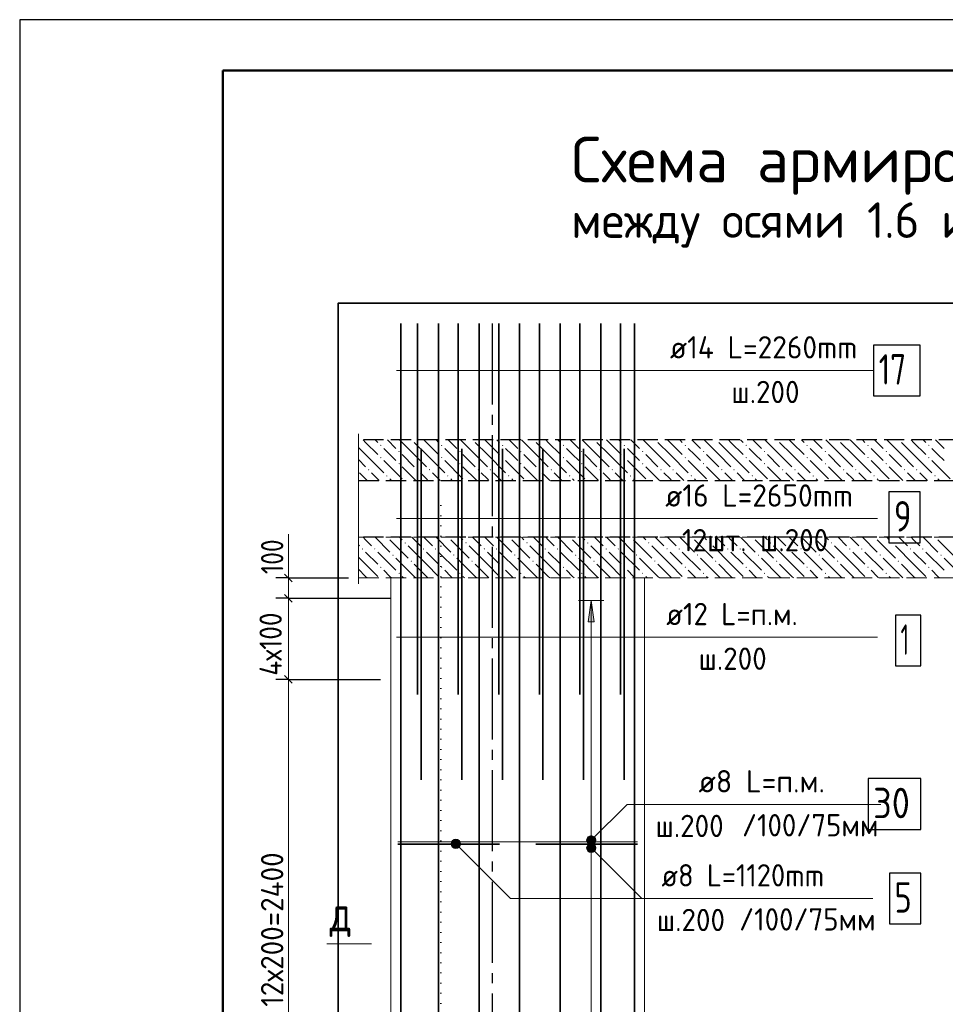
# Model space of a CAD drawing. Header units: millimetres. Extents: x 0 to 50400, y 0 to 35640.
# Tile 9 of 25: x 0 to 10943, y 24000 to 35640. Entities that reach past the tile are written whole.
import ezdxf

# ---------------------------------------------------------------- set-up
doc = ezdxf.new("R2010")
doc.units = ezdxf.units.MM
for name, pattern in [('______2', [324, 240, -84]), ('______5', [1320, 960, -120, 120, -120]), ('______9', [120, 0, -120])]:
    doc.linetypes.add(name, pattern=pattern)
for name, color, linetype, lineweight in [('Standard', 7, 'Continuous', 25), ('ЖБ Перекрытие верхний уровень', 7, 'Continuous', 35), ('ЖБ Пилон', 7, 'Continuous', 35), ('Заголовок чертежа', 7, 'Continuous', 25), ('Общий02', 7, 'Continuous', 18), ('Позиционная метка линия выноска', 7, 'Continuous', 13), ('Позиционная метка номер позиции', 7, 'Continuous', 13), ('Сечения символ', 7, 'Continuous', 25)]:
    doc.layers.add(name, color=color, linetype=linetype, lineweight=lineweight)
for name, color, linetype, true_color in [('Оси', 7, '______5', 0x656565), ('Стена ДОП арматура У', 7, '______2', 0xa0a0a0), ('Стена ДОП П-обр. неравн', 7, 'Continuous', 0xa0a0a0), ('Стена фоновая арматура У1', 7, '______2', 0xa0a0a0), ('Стена фоновая арматура Х1', 7, '______2', 0xa0a0a0)]:
    doc.layers.add(name, color=color, linetype=linetype, true_color=true_color)
doc.layers.add('Размерная выноска', color=7, linetype='Continuous')
doc.styles.add('ISOCPEUR', font='txt')

msp = doc.modelspace()

# ---------------------------------------------------------------- hatches: boundary and pattern name
at = {"layer": 'ЖБ Перекрытие верхний уровень', "linetype": 'Continuous', "lineweight": 18, "transparency": 33554687}
for points in [[(4262, 30607), (4269, 30615), (4277, 30607), (4269, 30599)], [(4631, 30673), (4629, 30671), (4628, 30673)], [(4982, 30607), (4989, 30615), (4997, 30607), (4989, 30599)], [(5351, 30673), (5349, 30671), (5348, 30673)], [(5702, 30607), (5709, 30615), (5717, 30607), (5709, 30599)], [(6071, 30673), (6069, 30671), (6068, 30673)], [(6422, 30607), (6429, 30615), (6437, 30607), (6429, 30599)], [(6791, 30673), (6789, 30671), (6788, 30673)], [(7142, 30607), (7149, 30615), (7157, 30607), (7149, 30599)], [(7511, 30673), (7509, 30671), (7508, 30673)], [(7862, 30607), (7869, 30615), (7877, 30607), (7869, 30599)], [(8231, 30673), (8229, 30671), (8228, 30673)], [(8582, 30607), (8589, 30615), (8597, 30607), (8589, 30599)], [(8951, 30673), (8949, 30671), (8948, 30673)], [(9302, 30607), (9309, 30615), (9317, 30607), (9309, 30599)], [(9671, 30673), (9669, 30671), (9668, 30673)], [(10022, 30607), (10029, 30615), (10037, 30607), (10029, 30599)], [(10391, 30673), (10389, 30671), (10388, 30673)], [(10742, 30607), (10749, 30615), (10757, 30607), (10749, 30599)], [(4478, 30535), (4485, 30543), (4493, 30535), (4485, 30527)], [(5198, 30535), (5205, 30543), (5213, 30535), (5205, 30527)], [(5918, 30535), (5925, 30543), (5933, 30535), (5925, 30527)], [(6638, 30535), (6645, 30543), (6653, 30535), (6645, 30527)], [(7358, 30535), (7365, 30543), (7373, 30535), (7365, 30527)], [(8078, 30535), (8085, 30543), (8093, 30535), (8085, 30527)], [(8798, 30535), (8805, 30543), (8813, 30535), (8805, 30527)], [(9518, 30535), (9525, 30543), (9533, 30535), (9525, 30527)], [(10238, 30535), (10245, 30543), (10253, 30535), (10245, 30527)], [(4262, 30463), (4269, 30471), (4277, 30463), (4269, 30455)], [(4478, 30391), (4485, 30399), (4493, 30391), (4485, 30383)], [(4982, 30463), (4989, 30471), (4997, 30463), (4989, 30455)], [(5198, 30391), (5205, 30399), (5213, 30391), (5205, 30383)], [(5702, 30463), (5709, 30471), (5717, 30463), (5709, 30455)], [(5918, 30391), (5925, 30399), (5933, 30391), (5925, 30383)], [(6422, 30463), (6429, 30471), (6437, 30463), (6429, 30455)], [(6638, 30391), (6645, 30399), (6653, 30391), (6645, 30383)], [(7142, 30463), (7149, 30471), (7157, 30463), (7149, 30455)], [(7358, 30391), (7365, 30399), (7373, 30391), (7365, 30383)], [(7862, 30463), (7869, 30471), (7877, 30463), (7869, 30455)], [(8078, 30391), (8085, 30399), (8093, 30391), (8085, 30383)], [(8582, 30463), (8589, 30471), (8597, 30463), (8589, 30455)], [(8798, 30391), (8805, 30399), (8813, 30391), (8805, 30383)], [(9302, 30463), (9309, 30471), (9317, 30463), (9309, 30455)], [(9518, 30391), (9525, 30399), (9533, 30391), (9525, 30383)], [(10022, 30463), (10029, 30471), (10037, 30463), (10029, 30455)], [(10238, 30391), (10245, 30399), (10253, 30391), (10245, 30383)], [(10742, 30463), (10749, 30471), (10757, 30463), (10749, 30455)], [(4118, 30319), (4125, 30327), (4133, 30319), (4125, 30311)], [(4694, 30319), (4701, 30327), (4709, 30319), (4701, 30311)], [(4838, 30319), (4845, 30327), (4853, 30319), (4845, 30311)], [(5414, 30319), (5421, 30327), (5429, 30319), (5421, 30311)], [(5558, 30319), (5565, 30327), (5573, 30319), (5565, 30311)], [(6134, 30319), (6141, 30327), (6149, 30319), (6141, 30311)], [(6278, 30319), (6285, 30327), (6293, 30319), (6285, 30311)], [(6854, 30319), (6861, 30327), (6869, 30319), (6861, 30311)], [(6998, 30319), (7005, 30327), (7013, 30319), (7005, 30311)], [(7574, 30319), (7581, 30327), (7589, 30319), (7581, 30311)], [(7718, 30319), (7725, 30327), (7733, 30319), (7725, 30311)], [(8294, 30319), (8301, 30327), (8309, 30319), (8301, 30311)], [(8438, 30319), (8445, 30327), (8453, 30319), (8445, 30311)], [(9014, 30319), (9021, 30327), (9029, 30319), (9021, 30311)], [(9158, 30319), (9165, 30327), (9173, 30319), (9165, 30311)], [(9734, 30319), (9741, 30327), (9749, 30319), (9741, 30311)], [(9878, 30319), (9885, 30327), (9893, 30319), (9885, 30311)], [(10454, 30319), (10461, 30327), (10469, 30319), (10461, 30311)], [(10598, 30319), (10605, 30327), (10613, 30319), (10605, 30311)], [(4334, 30247), (4341, 30255), (4349, 30247), (4341, 30239)], [(5054, 30247), (5061, 30255), (5069, 30247), (5061, 30239)], [(5774, 30247), (5781, 30255), (5789, 30247), (5781, 30239)], [(6494, 30247), (6501, 30255), (6509, 30247), (6501, 30239)], [(7214, 30247), (7221, 30255), (7229, 30247), (7221, 30239)], [(7934, 30247), (7941, 30255), (7949, 30247), (7941, 30239)], [(8654, 30247), (8661, 30255), (8669, 30247), (8661, 30239)], [(9374, 30247), (9381, 30255), (9389, 30247), (9381, 30239)], [(10094, 30247), (10101, 30255), (10109, 30247), (10101, 30239)], [(10814, 30247), (10821, 30255), (10829, 30247), (10821, 30239)], [(4343, 29521), (4341, 29519), (4340, 29521)], [(4550, 29455), (4557, 29463), (4565, 29455), (4557, 29447)], [(5063, 29521), (5061, 29519), (5060, 29521)], [(5270, 29455), (5277, 29463), (5285, 29455), (5277, 29447)], [(5783, 29521), (5781, 29519), (5780, 29521)], [(5990, 29455), (5997, 29463), (6005, 29455), (5997, 29447)], [(6503, 29521), (6501, 29519), (6500, 29521)], [(6710, 29455), (6717, 29463), (6725, 29455), (6717, 29447)], [(7223, 29521), (7221, 29519), (7220, 29521)], [(7430, 29455), (7437, 29463), (7445, 29455), (7437, 29447)], [(7943, 29521), (7941, 29519), (7940, 29521)], [(8150, 29455), (8157, 29463), (8165, 29455), (8157, 29447)], [(8663, 29521), (8661, 29519), (8660, 29521)], [(8870, 29455), (8877, 29463), (8885, 29455), (8877, 29447)], [(9383, 29521), (9381, 29519), (9380, 29521)], [(9590, 29455), (9597, 29463), (9605, 29455), (9597, 29447)], [(10103, 29521), (10101, 29519), (10100, 29521)], [(10310, 29455), (10317, 29463), (10325, 29455), (10317, 29447)], [(10823, 29521), (10821, 29519), (10820, 29521)], [(4046, 29383), (4053, 29391), (4061, 29383), (4053, 29375)], [(4190, 29383), (4197, 29391), (4205, 29383), (4197, 29375)], [(4766, 29383), (4773, 29391), (4781, 29383), (4773, 29375)], [(4910, 29383), (4917, 29391), (4925, 29383), (4917, 29375)], [(5486, 29383), (5493, 29391), (5501, 29383), (5493, 29375)], [(5630, 29383), (5637, 29391), (5645, 29383), (5637, 29375)], [(6206, 29383), (6213, 29391), (6221, 29383), (6213, 29375)], [(6350, 29383), (6357, 29391), (6365, 29383), (6357, 29375)], [(6926, 29383), (6933, 29391), (6941, 29383), (6933, 29375)], [(7070, 29383), (7077, 29391), (7085, 29383), (7077, 29375)], [(7646, 29383), (7653, 29391), (7661, 29383), (7653, 29375)], [(7790, 29383), (7797, 29391), (7805, 29383), (7797, 29375)], [(8366, 29383), (8373, 29391), (8381, 29383), (8373, 29375)], [(8510, 29383), (8517, 29391), (8525, 29383), (8517, 29375)], [(9086, 29383), (9093, 29391), (9101, 29383), (9093, 29375)], [(9230, 29383), (9237, 29391), (9245, 29383), (9237, 29375)], [(9806, 29383), (9813, 29391), (9821, 29383), (9813, 29375)], [(9950, 29383), (9957, 29391), (9965, 29383), (9957, 29375)], [(10526, 29383), (10533, 29391), (10541, 29383), (10533, 29375)], [(10670, 29383), (10677, 29391), (10685, 29383), (10677, 29375)], [(4406, 29311), (4413, 29319), (4421, 29311), (4413, 29303)], [(4622, 29239), (4629, 29247), (4637, 29239), (4629, 29231)], [(5126, 29311), (5133, 29319), (5141, 29311), (5133, 29303)], [(5342, 29239), (5349, 29247), (5357, 29239), (5349, 29231)], [(5846, 29311), (5853, 29319), (5861, 29311), (5853, 29303)], [(6062, 29239), (6069, 29247), (6077, 29239), (6069, 29231)], [(6566, 29311), (6573, 29319), (6581, 29311), (6573, 29303)], [(6782, 29239), (6789, 29247), (6797, 29239), (6789, 29231)], [(7286, 29311), (7293, 29319), (7301, 29311), (7293, 29303)], [(7502, 29239), (7509, 29247), (7517, 29239), (7509, 29231)], [(8006, 29311), (8013, 29319), (8021, 29311), (8013, 29303)], [(8222, 29239), (8229, 29247), (8237, 29239), (8229, 29231)], [(8726, 29311), (8733, 29319), (8741, 29311), (8733, 29303)], [(8942, 29239), (8949, 29247), (8957, 29239), (8949, 29231)], [(9446, 29311), (9453, 29319), (9461, 29311), (9453, 29303)], [(9662, 29239), (9669, 29247), (9677, 29239), (9669, 29231)], [(10166, 29311), (10173, 29319), (10181, 29311), (10173, 29303)], [(10382, 29239), (10389, 29247), (10397, 29239), (10389, 29231)], [(10886, 29311), (10893, 29319), (10901, 29311), (10893, 29303)], [(4262, 29167), (4269, 29175), (4277, 29167), (4269, 29159)], [(4478, 29095), (4485, 29103), (4493, 29095), (4485, 29087)], [(4982, 29167), (4989, 29175), (4997, 29167), (4989, 29159)], [(5198, 29095), (5205, 29103), (5213, 29095), (5205, 29087)], [(5702, 29167), (5709, 29175), (5717, 29167), (5709, 29159)], [(5918, 29095), (5925, 29103), (5933, 29095), (5925, 29087)], [(6422, 29167), (6429, 29175), (6437, 29167), (6429, 29159)], [(6638, 29095), (6645, 29103), (6653, 29095), (6645, 29087)], [(7142, 29167), (7149, 29175), (7157, 29167), (7149, 29159)], [(7358, 29095), (7365, 29103), (7373, 29095), (7365, 29087)], [(7862, 29167), (7869, 29175), (7877, 29167), (7869, 29159)], [(8078, 29095), (8085, 29103), (8093, 29095), (8085, 29087)], [(8582, 29167), (8589, 29175), (8597, 29167), (8589, 29159)], [(8798, 29095), (8805, 29103), (8813, 29095), (8805, 29087)], [(9302, 29167), (9309, 29175), (9317, 29167), (9309, 29159)], [(9518, 29095), (9525, 29103), (9533, 29095), (9525, 29087)], [(10022, 29167), (10029, 29175), (10037, 29167), (10029, 29159)], [(10238, 29095), (10245, 29103), (10253, 29095), (10245, 29087)], [(10742, 29167), (10749, 29175), (10757, 29167), (10749, 29159)]]:
    msp.add_hatch(color=7, dxfattribs=at).paths.add_polyline_path(points, flags=16)
at = {"layer": 'Общий02', "linetype": 'Continuous', "lineweight": 13, "transparency": 33554687}
msp.add_hatch(color=7, dxfattribs=at).paths.add_polyline_path([(6721, 28520), (6757, 28772), (6793, 28520)], flags=16)
msp.add_hatch(color=7, dxfattribs=at).paths.add_polyline_path([(6721, 28520), (6757, 28772), (6793, 28520)], flags=16)
at = {"layer": 'Позиционная метка линия выноска', "linetype": 'Continuous', "lineweight": 13, "transparency": 33554687}
for points in [[(6705, 25954), (6795, 25902), (6719, 25978)], [(6719, 25978), (6809, 25926), (6743, 25992)], [(6719, 25978), (6795, 25902), (6809, 25926)], [(6743, 25992), (6809, 25926), (6809, 25954)], [(6743, 25992), (6809, 25954), (6771, 25992)], [(6771, 25992), (6809, 25954), (6795, 25978)], [(5104, 25911), (5142, 25949), (5118, 25935)], [(5142, 25949), (5104, 25911), (5104, 25883)], [(5142, 25949), (5104, 25883), (5170, 25949)], [(5170, 25949), (5104, 25883), (5118, 25859)], [(5170, 25949), (5118, 25859), (5194, 25935)], [(5194, 25935), (5118, 25859), (5142, 25845)], [(5194, 25935), (5142, 25845), (5208, 25911)], [(5208, 25911), (5142, 25845), (5170, 25845)], [(5208, 25911), (5170, 25845), (5208, 25883)], [(5208, 25883), (5170, 25845), (5194, 25859)], [(6705, 25926), (6771, 25888), (6705, 25954)], [(6705, 25954), (6771, 25888), (6795, 25902)], [(6743, 25888), (6705, 25926), (6719, 25902)], [(6705, 25926), (6743, 25888), (6771, 25888)], [(6705, 25863), (6743, 25901), (6719, 25887)], [(6743, 25901), (6705, 25863), (6705, 25835)], [(6743, 25901), (6705, 25835), (6771, 25901)], [(6771, 25901), (6705, 25835), (6719, 25811)], [(6771, 25901), (6719, 25811), (6795, 25887)], [(6795, 25887), (6719, 25811), (6743, 25797)], [(6795, 25887), (6743, 25797), (6809, 25863)], [(6809, 25863), (6743, 25797), (6771, 25797)], [(6809, 25863), (6771, 25797), (6809, 25835)], [(6809, 25835), (6771, 25797), (6795, 25811)]]:
    msp.add_hatch(color=7, dxfattribs=at).paths.add_polyline_path(points)

# ---------------------------------------------------------------- linework, layer by layer
at = {"layer": 'Standard', "color": 7, "linetype": 'Continuous', "lineweight": 25, "transparency": 33554687}
for p, q in [((2400, 35040), (2400, 1270)), ((3132, 29086), (3222, 28996)), ((3132, 28846), (3222, 28756)), ((3132, 27886), (3222, 27796))]:
    msp.add_line(p, q, dxfattribs=at)
at = {"layer": 'Standard', "color": 7, "linetype": 'Continuous', "lineweight": 13, "transparency": 33554687}
for p, q in [((3177, 29041), (3177, 29131)), ((3177, 28801), (3177, 27841)), ((3177, 27841), (3177, 22081))]:
    msp.add_line(p, q, dxfattribs=at)
at = {"layer": 'Standard', "color": 7, "linetype": 'Continuous', "lineweight": -3, "transparency": 33554687}
for p, q in [((3177, 29041), (3027, 29041)), ((3177, 29041), (3327, 29041)), ((3177, 29041), (3886, 29041)), ((3177, 28801), (3027, 28801)), ((3177, 28801), (3327, 28801)), ((3177, 28801), (4387, 28801)), ((3177, 27841), (3027, 27841)), ((3177, 27841), (3327, 27841)), ((3177, 27841), (4267, 27841))]:
    msp.add_line(p, q, dxfattribs=at)
at = {"layer": 'Standard', "color": 7, "linetype": 'Continuous', "lineweight": 25, "transparency": 33554687}
msp.add_lwpolyline([(0, 0), (50400, 0), (50400, 35640), (0, 35640), (0, 0)], close=True, dxfattribs=at)
at = {"layer": 'Standard', "color": 7, "linetype": 'Continuous', "lineweight": 13, "transparency": 33554687}
for points in [[(50400, 35640), (0, 35640), (0, 0), (50400, 0), (50400, 35640)], [(3177, 29041), (3177, 28960), (3177, 28960), (3177, 28801)]]:
    msp.add_lwpolyline(points, dxfattribs=at)
at = {"layer": 'Standard', "color": 7, "linetype": 'Continuous', "lineweight": 50, "transparency": 33554687}
msp.add_lwpolyline([(2400, 35040), (49800, 35040), (49800, 600), (2400, 600), (2400, 35040)], close=True, dxfattribs=at)
at = {"layer": 'Standard', "color": 254, "linetype": 'Continuous', "lineweight": 35, "true_color": 0xc4c4ff, "transparency": 33554687}
msp.add_lwpolyline([(3766, 18656), (29297, 18656), (29297, 32289), (3766, 32289), (3766, 18656)], dxfattribs=at)
at = {"layer": 'ЖБ Перекрытие верхний уровень', "color": 7, "linetype": '______2', "lineweight": 25, "transparency": 33554687}
for p, q in [((27307, 30673), (4006, 30673)), ((4006, 30193), (27307, 30193))]:
    msp.add_line(p, q, dxfattribs=at)
at = {"layer": 'ЖБ Перекрытие верхний уровень', "color": 9, "linetype": 'Continuous', "lineweight": 18, "true_color": 0xc7c7c7, "transparency": 33554687}
for p, q in [((4089, 30643), (4059, 30673)), ((4089, 30643), (4233, 30499)), ((4203, 30673), (4233, 30643)), ((4347, 30673), (4449, 30571)), ((4665, 30499), (4491, 30673)), ((4665, 30643), (4809, 30499)), ((4809, 30643), (4779, 30673)), ((4809, 30643), (4953, 30499)), ((4923, 30673), (4953, 30643)), ((5067, 30673), (5169, 30571)), ((5385, 30499), (5211, 30673)), ((5385, 30643), (5529, 30499)), ((5529, 30643), (5499, 30673)), ((5529, 30643), (5673, 30499)), ((5643, 30673), (5673, 30643)), ((5787, 30673), (5889, 30571)), ((6105, 30499), (5931, 30673)), ((6105, 30643), (6249, 30499)), ((6249, 30643), (6219, 30673)), ((6249, 30643), (6393, 30499)), ((6363, 30673), (6393, 30643)), ((6507, 30673), (6609, 30571)), ((6825, 30499), (6651, 30673)), ((6825, 30643), (6969, 30499)), ((6969, 30643), (6939, 30673)), ((6969, 30643), (7113, 30499)), ((7083, 30673), (7113, 30643)), ((7227, 30673), (7329, 30571)), ((7545, 30499), (7371, 30673)), ((7545, 30643), (7689, 30499)), ((7689, 30643), (7659, 30673)), ((7689, 30643), (7833, 30499)), ((7803, 30673), (7833, 30643)), ((7947, 30673), (8049, 30571)), ((8265, 30499), (8091, 30673)), ((8265, 30643), (8409, 30499)), ((8409, 30643), (8379, 30673)), ((8409, 30643), (8553, 30499)), ((8523, 30673), (8553, 30643)), ((8667, 30673), (8769, 30571)), ((8985, 30499), (8811, 30673)), ((8985, 30643), (9129, 30499)), ((9129, 30643), (9099, 30673)), ((9129, 30643), (9273, 30499)), ((9243, 30673), (9273, 30643)), ((9387, 30673), (9489, 30571)), ((9705, 30499), (9531, 30673)), ((9705, 30643), (9849, 30499)), ((9849, 30643), (9819, 30673)), ((9849, 30643), (9993, 30499)), ((9963, 30673), (9993, 30643)), ((10107, 30673), (10209, 30571)), ((10425, 30499), (10251, 30673)), ((10425, 30643), (10569, 30499)), ((10569, 30643), (10539, 30673)), ((10569, 30643), (10713, 30499)), ((10683, 30673), (10713, 30643)), ((10827, 30673), (10929, 30571)), ((4006, 30583), (4089, 30499)), ((4089, 30499), (4305, 30283)), ((4377, 30499), (4305, 30571)), ((4449, 30427), (4377, 30499)), ((4521, 30499), (4665, 30355)), ((4665, 30499), (4809, 30355)), ((4809, 30499), (5025, 30283)), ((5097, 30499), (5025, 30571)), ((5169, 30427), (5097, 30499)), ((5241, 30499), (5385, 30355)), ((5385, 30499), (5529, 30355)), ((5529, 30499), (5745, 30283)), ((5817, 30499), (5745, 30571)), ((5889, 30427), (5817, 30499)), ((5961, 30499), (6105, 30355)), ((6105, 30499), (6249, 30355)), ((6249, 30499), (6465, 30283)), ((6537, 30499), (6465, 30571)), ((6609, 30427), (6537, 30499)), ((6681, 30499), (6825, 30355)), ((6825, 30499), (6969, 30355)), ((6969, 30499), (7185, 30283)), ((7257, 30499), (7185, 30571)), ((7329, 30427), (7257, 30499)), ((7401, 30499), (7545, 30355)), ((7545, 30499), (7689, 30355)), ((7689, 30499), (7905, 30283)), ((7977, 30499), (7905, 30571)), ((8049, 30427), (7977, 30499)), ((8121, 30499), (8265, 30355)), ((8265, 30499), (8409, 30355)), ((8409, 30499), (8625, 30283)), ((8697, 30499), (8625, 30571)), ((8769, 30427), (8697, 30499)), ((8841, 30499), (8985, 30355)), ((8985, 30499), (9129, 30355)), ((9129, 30499), (9345, 30283)), ((9417, 30499), (9345, 30571)), ((9489, 30427), (9417, 30499)), ((9561, 30499), (9705, 30355)), ((9705, 30499), (9849, 30355)), ((9849, 30499), (10065, 30283)), ((10137, 30499), (10065, 30571)), ((10209, 30427), (10137, 30499)), ((10281, 30499), (10425, 30355)), ((10425, 30499), (10569, 30355)), ((10569, 30499), (10785, 30283)), ((10857, 30499), (10785, 30571)), ((10929, 30427), (10857, 30499)), ((4006, 30439), (4089, 30355)), ((4305, 30427), (4521, 30211)), ((5025, 30427), (5241, 30211)), ((5745, 30427), (5961, 30211)), ((6465, 30427), (6681, 30211)), ((7185, 30427), (7401, 30211)), ((7905, 30427), (8121, 30211)), ((8625, 30427), (8841, 30211)), ((9345, 30427), (9561, 30211)), ((10065, 30427), (10281, 30211)), ((10785, 30427), (11001, 30211)), ((4089, 30211), (4017, 30283)), ((4161, 30283), (4251, 30193)), ((4521, 30355), (4683, 30193)), ((4809, 30211), (4737, 30283)), ((4881, 30283), (4971, 30193)), ((5241, 30355), (5403, 30193)), ((5529, 30211), (5457, 30283)), ((5601, 30283), (5691, 30193)), ((5961, 30355), (6123, 30193)), ((6249, 30211), (6177, 30283)), ((6321, 30283), (6411, 30193)), ((6681, 30355), (6843, 30193)), ((6969, 30211), (6897, 30283)), ((7041, 30283), (7131, 30193)), ((7401, 30355), (7563, 30193)), ((7689, 30211), (7617, 30283)), ((7761, 30283), (7851, 30193)), ((8121, 30355), (8283, 30193)), ((8409, 30211), (8337, 30283)), ((8481, 30283), (8571, 30193)), ((8841, 30355), (9003, 30193)), ((9129, 30211), (9057, 30283)), ((9201, 30283), (9291, 30193)), ((9561, 30355), (9723, 30193)), ((9849, 30211), (9777, 30283)), ((9921, 30283), (10011, 30193)), ((10281, 30355), (10443, 30193)), ((10569, 30211), (10497, 30283)), ((10641, 30283), (10731, 30193)), ((4107, 30193), (4089, 30211)), ((4377, 30211), (4395, 30193)), ((4827, 30193), (4809, 30211)), ((5097, 30211), (5115, 30193)), ((5547, 30193), (5529, 30211)), ((5817, 30211), (5835, 30193)), ((6267, 30193), (6249, 30211)), ((6537, 30211), (6555, 30193)), ((6987, 30193), (6969, 30211)), ((7257, 30211), (7275, 30193)), ((7707, 30193), (7689, 30211)), ((7977, 30211), (7995, 30193)), ((8427, 30193), (8409, 30211)), ((8697, 30211), (8715, 30193)), ((9147, 30193), (9129, 30211)), ((9417, 30211), (9435, 30193)), ((9867, 30193), (9849, 30211)), ((10137, 30211), (10155, 30193)), ((10587, 30193), (10569, 30211)), ((10857, 30211), (10875, 30193)), ((4089, 29491), (4059, 29521)), ((4161, 29419), (4089, 29491)), ((4203, 29521), (4377, 29347)), ((4377, 29491), (4593, 29275)), ((4491, 29521), (4521, 29491)), ((4635, 29521), (4737, 29419)), ((4809, 29491), (4779, 29521)), ((4881, 29419), (4809, 29491)), ((4923, 29521), (5097, 29347)), ((5097, 29491), (5313, 29275)), ((5211, 29521), (5241, 29491)), ((5355, 29521), (5457, 29419)), ((5529, 29491), (5499, 29521)), ((5601, 29419), (5529, 29491)), ((5643, 29521), (5817, 29347)), ((5817, 29491), (6033, 29275)), ((5931, 29521), (5961, 29491)), ((6075, 29521), (6177, 29419)), ((6249, 29491), (6219, 29521)), ((6321, 29419), (6249, 29491)), ((6363, 29521), (6537, 29347)), ((6537, 29491), (6753, 29275)), ((6651, 29521), (6681, 29491)), ((6795, 29521), (6897, 29419)), ((6969, 29491), (6939, 29521)), ((7041, 29419), (6969, 29491)), ((7083, 29521), (7257, 29347)), ((7257, 29491), (7473, 29275)), ((7371, 29521), (7401, 29491)), ((7515, 29521), (7617, 29419)), ((7689, 29491), (7659, 29521)), ((7761, 29419), (7689, 29491)), ((7803, 29521), (7977, 29347)), ((7977, 29491), (8193, 29275)), ((8091, 29521), (8121, 29491)), ((8235, 29521), (8337, 29419)), ((8409, 29491), (8379, 29521)), ((8481, 29419), (8409, 29491)), ((8523, 29521), (8697, 29347)), ((8697, 29491), (8913, 29275)), ((8811, 29521), (8841, 29491)), ((8955, 29521), (9057, 29419)), ((9129, 29491), (9099, 29521)), ((9201, 29419), (9129, 29491)), ((9243, 29521), (9417, 29347)), ((9417, 29491), (9633, 29275)), ((9531, 29521), (9561, 29491)), ((9675, 29521), (9777, 29419)), ((9849, 29491), (9819, 29521)), ((9921, 29419), (9849, 29491)), ((9963, 29521), (10137, 29347)), ((10137, 29491), (10353, 29275)), ((10251, 29521), (10281, 29491)), ((10395, 29521), (10497, 29419)), ((10569, 29491), (10539, 29521)), ((10641, 29419), (10569, 29491)), ((10683, 29521), (10857, 29347)), ((10857, 29491), (11073, 29275)), ((4006, 29431), (4017, 29419)), ((4089, 29347), (4233, 29203)), ((4233, 29347), (4449, 29131)), ((4809, 29203), (4593, 29419)), ((4809, 29347), (4953, 29203)), ((4953, 29347), (5169, 29131)), ((5529, 29203), (5313, 29419)), ((5529, 29347), (5673, 29203)), ((5673, 29347), (5889, 29131)), ((6249, 29203), (6033, 29419)), ((6249, 29347), (6393, 29203)), ((6393, 29347), (6609, 29131)), ((6969, 29203), (6753, 29419)), ((6969, 29347), (7113, 29203)), ((7113, 29347), (7329, 29131)), ((7689, 29203), (7473, 29419)), ((7689, 29347), (7833, 29203)), ((7833, 29347), (8049, 29131)), ((8409, 29203), (8193, 29419)), ((8409, 29347), (8553, 29203)), ((8553, 29347), (8769, 29131)), ((9129, 29203), (8913, 29419)), ((9129, 29347), (9273, 29203)), ((9273, 29347), (9489, 29131)), ((9849, 29203), (9633, 29419)), ((9849, 29347), (9993, 29203)), ((9993, 29347), (10209, 29131)), ((10569, 29203), (10353, 29419)), ((10569, 29347), (10713, 29203)), ((10713, 29347), (10929, 29131)), ((4089, 29203), (4006, 29287)), ((4665, 29059), (4449, 29275)), ((5385, 29059), (5169, 29275)), ((6105, 29059), (5889, 29275)), ((6825, 29059), (6609, 29275)), ((7545, 29059), (7329, 29275)), ((8265, 29059), (8049, 29275)), ((8985, 29059), (8769, 29275)), ((9705, 29059), (9489, 29275)), ((10425, 29059), (10209, 29275)), ((11145, 29059), (10929, 29275)), ((4006, 29143), (4089, 29059)), ((4089, 29203), (4233, 29059)), ((4377, 29059), (4305, 29131)), ((4665, 29203), (4809, 29059)), ((4809, 29203), (4953, 29059)), ((5097, 29059), (5025, 29131)), ((5385, 29203), (5529, 29059)), ((5529, 29203), (5673, 29059)), ((5817, 29059), (5745, 29131)), ((6105, 29203), (6249, 29059)), ((6249, 29203), (6393, 29059)), ((6537, 29059), (6465, 29131)), ((6825, 29203), (6969, 29059)), ((6969, 29203), (7113, 29059)), ((7257, 29059), (7185, 29131)), ((7545, 29203), (7689, 29059)), ((7689, 29203), (7833, 29059)), ((7977, 29059), (7905, 29131)), ((8265, 29203), (8409, 29059)), ((8409, 29203), (8553, 29059)), ((8697, 29059), (8625, 29131)), ((8985, 29203), (9129, 29059)), ((9129, 29203), (9273, 29059)), ((9417, 29059), (9345, 29131)), ((9705, 29203), (9849, 29059)), ((9849, 29203), (9993, 29059)), ((10137, 29059), (10065, 29131)), ((10425, 29203), (10569, 29059)), ((10569, 29203), (10713, 29059)), ((10857, 29059), (10785, 29131)), ((4089, 29059), (4107, 29041)), ((4395, 29041), (4377, 29059)), ((4521, 29059), (4539, 29041)), ((4665, 29059), (4683, 29041)), ((4809, 29059), (4827, 29041)), ((5115, 29041), (5097, 29059)), ((5241, 29059), (5259, 29041)), ((5385, 29059), (5403, 29041)), ((5529, 29059), (5547, 29041)), ((5835, 29041), (5817, 29059)), ((5961, 29059), (5979, 29041)), ((6105, 29059), (6123, 29041)), ((6249, 29059), (6267, 29041)), ((6555, 29041), (6537, 29059)), ((6681, 29059), (6699, 29041)), ((6825, 29059), (6843, 29041)), ((6969, 29059), (6987, 29041)), ((7275, 29041), (7257, 29059)), ((7401, 29059), (7419, 29041)), ((7545, 29059), (7563, 29041)), ((7689, 29059), (7707, 29041)), ((7995, 29041), (7977, 29059)), ((8121, 29059), (8139, 29041)), ((8265, 29059), (8283, 29041)), ((8409, 29059), (8427, 29041)), ((8715, 29041), (8697, 29059)), ((8841, 29059), (8859, 29041)), ((8985, 29059), (9003, 29041)), ((9129, 29059), (9147, 29041)), ((9435, 29041), (9417, 29059)), ((9561, 29059), (9579, 29041)), ((9705, 29059), (9723, 29041)), ((9849, 29059), (9867, 29041)), ((10155, 29041), (10137, 29059)), ((10281, 29059), (10299, 29041)), ((10425, 29059), (10443, 29041)), ((10569, 29059), (10587, 29041)), ((10875, 29041), (10857, 29059))]:
    msp.add_line(p, q, dxfattribs=at)
at = {"layer": 'ЖБ Перекрытие верхний уровень', "color": 7, "linetype": '______2', "lineweight": 18, "transparency": 33554687}
for p, q in [((4006, 29521), (27307, 29521)), ((4006, 29041), (27307, 29041))]:
    msp.add_line(p, q, dxfattribs=at)
at = {"layer": 'ЖБ Перекрытие верхний уровень', "color": 253, "linetype": '______2', "lineweight": -3, "true_color": 0xababab, "transparency": 33554687}
msp.add_line((27307, 29521), (4006, 29521), dxfattribs=at)
at = {"layer": 'ЖБ Пилон', "color": 7, "linetype": 'Continuous', "lineweight": 18, "transparency": 33554687}
for p, q in [((4387, 20449), (4387, 29041)), ((7387, 20449), (7387, 29041))]:
    msp.add_line(p, q, dxfattribs=at)
at = {"layer": 'Общий02', "color": 251, "linetype": 'Continuous', "lineweight": 13, "true_color": 0x494949, "transparency": 33554687}
for p, q in [((6907, 28772), (6607, 28772)), ((6721, 28520), (6757, 28772)), ((6721, 28520), (6757, 28772)), ((6757, 28772), (6757, 20636)), ((6757, 28772), (6757, 28772)), ((6757, 28772), (6757, 28772)), ((6757, 28772), (6757, 28772)), ((6757, 28772), (6793, 28520)), ((6757, 28772), (6757, 20636)), ((6757, 28772), (6757, 28772)), ((6757, 28772), (6757, 28772)), ((6757, 28772), (6757, 28772)), ((6757, 28772), (6793, 28520)), ((6793, 28520), (6721, 28520)), ((6793, 28520), (6721, 28520)), ((6757, 28520), (6757, 28502)), ((6757, 28520), (6757, 28502))]:
    msp.add_line(p, q, dxfattribs=at)
at = {"layer": 'Оси', "color": 8, "linetype": '______5', "lineweight": -3, "transparency": 33554687}
msp.add_line((5587, 32049), (5587, 17367), dxfattribs=at)
at = {"layer": 'Позиционная метка линия выноска', "color": 7, "linetype": 'Continuous', "lineweight": 13, "transparency": 33554687}
for p, q in [((6719, 25978), (6719, 25978)), ((6795, 25978), (6795, 25978)), ((5118, 25935), (5118, 25935)), ((5118, 25859), (5118, 25859)), ((5194, 25935), (5194, 25935)), ((5194, 25859), (5194, 25859)), ((6719, 25902), (6719, 25902)), ((6719, 25887), (6719, 25887)), ((6757, 25849), (7354, 25252)), ((6795, 25902), (6795, 25902)), ((6795, 25887), (6795, 25887)), ((6719, 25811), (6719, 25811)), ((6795, 25811), (6795, 25811)), ((3633, 24714), (4161, 24714))]:
    msp.add_line(p, q, dxfattribs=at)
for points in [[(4455, 31494), (8607, 31494), (10096, 31494)], [(4455, 29742), (8607, 29742), (10143, 29742)], [(4455, 28341), (8607, 28341), (10143, 28341)], [(6757, 25940), (7181, 26364), (10181, 26364)], [(5156, 25897), (5546, 25507), (5801, 25252), (10085, 25252)]]:
    msp.add_lwpolyline(points, dxfattribs=at)
for centre in [(6757, 25940), (5156, 25897), (6757, 25849)]:
    msp.add_circle(centre, 54, dxfattribs=at)
at = {"layer": 'Размерная выноска', "color": 7, "linetype": 'Continuous', "lineweight": 13, "transparency": 33554687}
for p, q in [((4006, 30121), (4006, 30745)), ((4006, 28969), (4006, 30265)), ((3177, 29041), (3177, 29559))]:
    msp.add_line(p, q, dxfattribs=at)
at = {"layer": 'Сечения символ', "color": 7, "linetype": '______9', "lineweight": 13, "transparency": 33554687}
msp.add_line((4981, 29895), (4981, 18896), dxfattribs=at)
at = {"layer": 'Стена ДОП арматура У', "color": 19, "linetype": 'Continuous', "lineweight": 35, "true_color": 0x5a2814, "transparency": 33554687}
for p, q in [((4704, 27661), (4704, 32049)), ((4704, 27661), (4704, 32049)), ((5184, 27661), (5184, 32049)), ((5184, 27661), (5184, 32049)), ((5664, 27661), (5664, 32049)), ((5664, 27661), (5664, 32049)), ((6144, 27661), (6144, 32049)), ((6144, 27661), (6144, 32049)), ((6624, 27661), (6624, 32049)), ((6624, 27661), (6624, 32049)), ((7104, 27661), (7104, 32049)), ((7104, 27661), (7104, 32049)), ((4747, 27807), (4747, 30565)), ((5227, 27807), (5227, 30565)), ((5707, 27807), (5707, 30565)), ((6187, 27807), (6187, 30565)), ((6667, 27807), (6667, 30565)), ((7147, 27807), (7147, 30565)), ((4747, 26655), (4747, 29413)), ((5227, 26655), (5227, 29413)), ((5707, 26655), (5707, 29413)), ((6187, 26655), (6187, 29413)), ((6667, 26655), (6667, 29413)), ((7147, 26655), (7147, 29413))]:
    msp.add_line(p, q, dxfattribs=at)
at = {"layer": 'Стена ДОП арматура У', "color": 7, "linetype": 'Continuous', "lineweight": 25, "transparency": 33554687}
for points in [[(10096, 31194), (10648, 31194), (10648, 31794), (10096, 31794), (10096, 31194)], [(10276, 29457), (10648, 29457), (10648, 30057), (10276, 30057), (10276, 29457)]]:
    msp.add_lwpolyline(points, dxfattribs=at)
at = {"layer": 'Стена ДОП П-обр. неравн', "color": 7, "linetype": 'Continuous', "lineweight": 35, "transparency": 33554687}
for p, q in [((4469, 25892), (5673, 25892)), ((7306, 25892), (6102, 25892))]:
    msp.add_line(p, q, dxfattribs=at)
at = {"layer": 'Стена ДОП П-обр. неравн', "color": 7, "linetype": 'Continuous', "lineweight": 25, "transparency": 33554687}
msp.add_lwpolyline([(10282, 24952), (10654, 24952), (10654, 25552), (10282, 25552), (10282, 24952)], dxfattribs=at)
at = {"layer": 'Стена фоновая арматура У1', "color": 7, "linetype": 'Continuous', "lineweight": 18, "transparency": 33554687}
msp.add_line((4469, 25921), (7306, 25921), dxfattribs=at)
at = {"layer": 'Стена фоновая арматура У1', "color": 7, "linetype": 'Continuous', "lineweight": 25, "transparency": 33554687}
msp.add_lwpolyline([(10030, 26068), (10654, 26068), (10654, 26668), (10030, 26668), (10030, 26068)], dxfattribs=at)
at = {"layer": 'Стена фоновая арматура Х1', "color": 7, "linetype": 'Continuous', "lineweight": 35, "transparency": 33554687}
for p, q in [((4507, 20463), (4507, 32049)), ((4507, 20463), (4507, 32049)), ((4951, 20463), (4951, 32049)), ((4951, 20463), (4951, 32049)), ((5431, 20463), (5431, 32049)), ((5431, 20463), (5431, 32049)), ((5911, 20463), (5911, 32049)), ((5911, 20463), (5911, 32049)), ((6391, 20463), (6391, 32049)), ((6391, 20463), (6391, 32049)), ((6871, 20463), (6871, 32049)), ((6871, 20463), (6871, 32049)), ((7267, 20463), (7267, 32049)), ((7267, 20463), (7267, 32049))]:
    msp.add_line(p, q, dxfattribs=at)
at = {"layer": 'Стена фоновая арматура Х1', "color": 7, "linetype": 'Continuous', "lineweight": 25, "transparency": 33554687}
msp.add_lwpolyline([(10354, 28000), (10654, 28000), (10654, 28600), (10354, 28600), (10354, 28000)], dxfattribs=at)

# ---------------------------------------------------------------- texts
at = {"layer": 'Standard', "color": 7, "linetype": 'Continuous', "lineweight": 25, "transparency": 33554687, "char_height": 264, "attachment_point": 7, "rotation": 90, "style": 'ISOCPEUR'}
for s, insert, width in [('\\W0.83;100', (3117, 29086), 610.29), ('\\W0.89;4х100', (3099, 27885), 1015.1), ('\\W0.95;12х200=2400', (3117, 23971), 2130.29)]:
    msp.add_mtext(s, dxfattribs=dict(at, insert=insert, width=width))
at = {"layer": 'Заголовок чертежа', "color": 7, "linetype": 'Continuous', "lineweight": 50, "transparency": 33554687, "attachment_point": 7, "style": 'ISOCPEUR'}
for s, insert, char_height, width in [('\\W0.99;Схема армирования стены', (6521, 33570), 540, 9225.73), ('\\W0.97;между осями 1.6 и 1.7 в осях А.2-В', (6521, 32946), 420, 9440.45)]:
    msp.add_mtext(s, dxfattribs=dict(at, insert=insert, char_height=char_height, width=width))
at = {"layer": 'Позиционная метка номер позиции', "color": 7, "linetype": 'Continuous', "lineweight": 25, "transparency": 33554687, "char_height": 264, "attachment_point": 7, "style": 'ISOCPEUR'}
for insert, width in [((8539, 25985), 1786.15), ((8505, 24872), 1786.17)]:
    msp.add_mtext('\\W0.94;/100/75мм', dxfattribs=dict(at, insert=insert, width=width))
at = {"layer": 'Сечения символ', "color": 7, "linetype": 'Continuous', "lineweight": 35, "transparency": 33554687, "insert": (3663, 24796), "char_height": 420, "width": 456.96, "attachment_point": 7, "style": 'ISOCPEUR'}
msp.add_mtext('\\W0.78;д', dxfattribs=at)
at = {"layer": 'Стена ДОП арматура У', "color": 7, "linetype": 'Continuous', "lineweight": 13, "transparency": 33554687, "attachment_point": 7, "style": 'ISOCPEUR'}
for s, insert, char_height, width in [('\\W0.96;ø14 L=2260mm ', (7688, 31635), 264, 2607.13), ('\\W0.75;17', (10156, 31326), 360, 566.73), ('\\W0.95;ш.200 ', (8414, 31107), 264, 1154.55), ('\\W0.96;ø16 L=2650mm ', (7632, 29883), 264, 2580.62), ('\\W0.78;9', (10336, 29589), 360, 391.69), ('\\W0.95;12шт. ш.200 ', (7830, 29355), 264, 2183.87)]:
    msp.add_mtext(s, dxfattribs=dict(at, insert=insert, char_height=char_height, width=width))
at = {"layer": 'Стена ДОП П-обр. неравн', "color": 7, "linetype": 'Continuous', "lineweight": 13, "transparency": 33554687, "attachment_point": 7, "style": 'ISOCPEUR'}
for s, insert, char_height, width in [('\\W0.93;ø8 L=1120mm ', (7587, 25393), 264, 2339.97), ('\\W0.78;5', (10342, 25084), 360, 391.69), ('\\W0.95;ш.200 ', (7533, 24865), 264, 1154.55)]:
    msp.add_mtext(s, dxfattribs=dict(at, insert=insert, char_height=char_height, width=width))
at = {"layer": 'Стена фоновая арматура У1', "color": 7, "linetype": 'Continuous', "lineweight": 13, "transparency": 33554687, "attachment_point": 7, "style": 'ISOCPEUR'}
for s, insert, char_height, width in [('\\W0.97;ø8 L=п.м. ', (8026, 26505), 264, 1790.25), ('\\W0.87;30', (10090, 26200), 360, 660.97), ('\\W0.95;ш.200 ', (7517, 25977), 264, 1154.56)]:
    msp.add_mtext(s, dxfattribs=dict(at, insert=insert, char_height=char_height, width=width))
at = {"layer": 'Стена фоновая арматура Х1', "color": 7, "linetype": 'Continuous', "lineweight": 13, "transparency": 33554687, "attachment_point": 7, "style": 'ISOCPEUR'}
for s, insert, char_height, width in [('\\W0.94;ø12 L=п.м. ', (7644, 28482), 264, 1918.98), ('\\W0.56;1', (10414, 28132), 360, 280.01), ('\\W0.95;ш.200 ', (8026, 27954), 264, 1154.56)]:
    msp.add_mtext(s, dxfattribs=dict(at, insert=insert, char_height=char_height, width=width))

doc.saveas('drawing.dxf')
